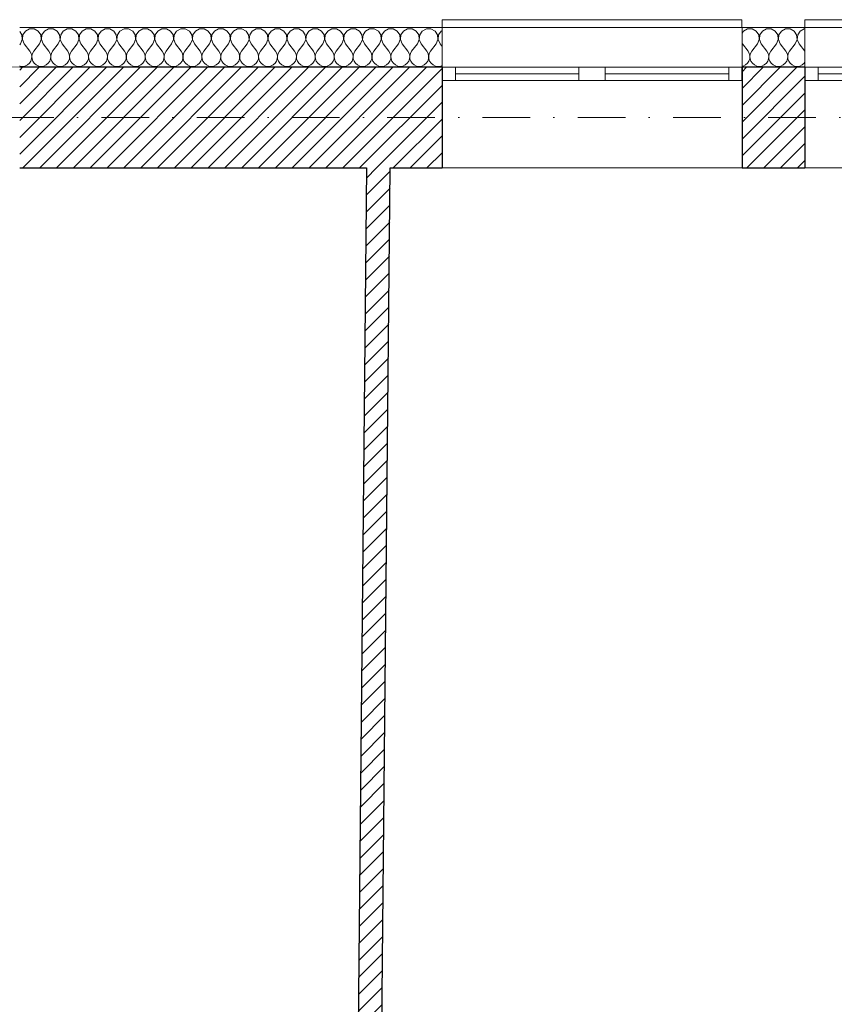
# Model space of a CAD drawing. Header units: millimetres. Extents: x 172139 to 266886, y 98118 to 138225.
# Tile 109 of 123: x 233776 to 236855, y 117985 to 121706. Entities that reach past the tile are written whole.
import ezdxf

# ---------------------------------------------------------------- set-up
doc = ezdxf.new("R2010")
doc.units = ezdxf.units.MM
doc.header["$MEASUREMENT"] = 0
doc.linetypes.add('Kropki i Kreski', pattern=[360, 180, -90, 0, -90])
for name, color, linetype in [('Konstrukcja - Siatki mod', 7, 'Continuous'), ('KR_INW', 7, 'Continuous'), ('NAPIS_SODON', 7, 'Continuous')]:
    doc.layers.add(name, color=color, linetype=linetype)
doc.layers.add('Konstrukcja - Siatki mod_Nr_pióra__48', color=7, linetype='Continuous', lineweight=15, true_color=0xa80f02)
doc.layers.add('KR_INW_Nr_pióra__102', color=7, linetype='Continuous', lineweight=5, true_color=0xcccccc)
for name, color, linetype, lineweight in [('KR_INW_Nr_pióra__101', 252, 'Continuous', 5), ('KR_INW_Nr_pióra__27', 7, 'Continuous', 25), ('KR_INW_Nr_pióra__47', 7, 'Continuous', 15), ('NAPIS_SODON_Nr_pióra__1', 7, 'Continuous', 13), ('Okna ArchiCADa_Nr_pióra__1', 7, 'Continuous', 13)]:
    doc.layers.add(name, color=color, linetype=linetype, lineweight=lineweight)
pattern_1 = [(45, (0, 0), (-31.819804, 31.819804), [])]

# ---------------------------------------------------------------- blocks, each defined once
blk = doc.blocks.new('Strop_1', base_point=(179225, 121523.3))
at = {"layer": 'NAPIS_SODON_Nr_pióra__1', "linetype": 'Continuous', "flags": 128}
blk.add_lwpolyline([(179225, 121523.3), (179225.9, 107003.8), (250898.3, 107008.3), (250897.4, 121527.8)], close=True, dxfattribs=at)
blk = doc.blocks.new('*X241')
at = {"layer": 'KR_INW_Nr_pióra__102', "linetype": 'Continuous'}
for p, q in [((233783.7, 121648.2), (233775.5, 121660.5)), ((233785.3, 121630.9), (233783.7, 121648.2)), ((233787.8, 121648.2), (233786.1, 121630.9)), ((233797.4, 121662.7), (233787.8, 121648.2)), ((233812.7, 121670.9), (233797.4, 121662.7)), ((233830.1, 121670.9), (233812.7, 121670.9)), ((233845.5, 121662.7), (233830.1, 121670.9)), ((233855.1, 121648.2), (233845.5, 121662.7)), ((233856.7, 121630.9), (233855.1, 121648.2)), ((233859.2, 121648.2), (233857.6, 121630.9)), ((233868.8, 121662.7), (233859.2, 121648.2)), ((233884.2, 121670.9), (233868.8, 121662.7)), ((233901.6, 121670.9), (233884.2, 121670.9)), ((233916.9, 121662.7), (233901.6, 121670.9)), ((233926.5, 121648.2), (233916.9, 121662.7)), ((233928.2, 121630.9), (233926.5, 121648.2)), ((233930.6, 121648.2), (233929, 121630.9)), ((233940.3, 121662.7), (233930.6, 121648.2)), ((233955.6, 121670.9), (233940.3, 121662.7)), ((233973, 121670.9), (233955.6, 121670.9)), ((233988.3, 121662.7), (233973, 121670.9)), ((233997.9, 121648.2), (233988.3, 121662.7)), ((233999.6, 121630.9), (233997.9, 121648.2)), ((234002.1, 121648.2), (234000.4, 121630.9)), ((234011.7, 121662.7), (234002.1, 121648.2)), ((234027, 121670.9), (234011.7, 121662.7)), ((234044.4, 121670.9), (234027, 121670.9)), ((234059.7, 121662.7), (234044.4, 121670.9)), ((234069.4, 121648.2), (234059.7, 121662.7)), ((234071, 121630.9), (234069.4, 121648.2)), ((234073.5, 121648.2), (234071.8, 121630.9)), ((234083.1, 121662.7), (234073.5, 121648.2)), ((234098.4, 121670.9), (234083.1, 121662.7)), ((234115.8, 121670.9), (234098.4, 121670.9)), ((234131.2, 121662.7), (234115.8, 121670.9)), ((234140.8, 121648.2), (234131.2, 121662.7)), ((234142.4, 121630.9), (234140.8, 121648.2)), ((234144.9, 121648.2), (234143.3, 121630.9)), ((234154.5, 121662.7), (234144.9, 121648.2)), ((234169.9, 121670.9), (234154.5, 121662.7)), ((234187.3, 121670.9), (234169.9, 121670.9)), ((234202.6, 121662.7), (234187.3, 121670.9)), ((234212.2, 121648.2), (234202.6, 121662.7)), ((234213.9, 121630.9), (234212.2, 121648.2)), ((234216.3, 121648.2), (234214.7, 121630.9)), ((234226, 121662.7), (234216.3, 121648.2)), ((234241.3, 121670.9), (234226, 121662.7)), ((234258.7, 121670.9), (234241.3, 121670.9)), ((234274, 121662.7), (234258.7, 121670.9)), ((234283.7, 121648.2), (234274, 121662.7)), ((234285.3, 121630.9), (234283.7, 121648.2)), ((234287.8, 121648.2), (234286.1, 121630.9)), ((234297.4, 121662.7), (234287.8, 121648.2)), ((234312.7, 121670.9), (234297.4, 121662.7)), ((234330.1, 121670.9), (234312.7, 121670.9)), ((234345.5, 121662.7), (234330.1, 121670.9)), ((234355.1, 121648.2), (234345.5, 121662.7)), ((234356.7, 121630.9), (234355.1, 121648.2)), ((234359.2, 121648.2), (234357.6, 121630.9)), ((234368.8, 121662.7), (234359.2, 121648.2)), ((234384.2, 121670.9), (234368.8, 121662.7)), ((234401.6, 121670.9), (234384.2, 121670.9)), ((234416.9, 121662.7), (234401.6, 121670.9)), ((234426.5, 121648.2), (234416.9, 121662.7)), ((234428.2, 121630.9), (234426.5, 121648.2)), ((234430.6, 121648.2), (234429, 121630.9)), ((234440.3, 121662.7), (234430.6, 121648.2)), ((234455.6, 121670.9), (234440.3, 121662.7)), ((234473, 121670.9), (234455.6, 121670.9)), ((234488.3, 121662.7), (234473, 121670.9)), ((234497.9, 121648.2), (234488.3, 121662.7)), ((234499.6, 121630.9), (234497.9, 121648.2)), ((234502.1, 121648.2), (234500.4, 121630.9)), ((234511.7, 121662.7), (234502.1, 121648.2)), ((234527, 121670.9), (234511.7, 121662.7)), ((234544.4, 121670.9), (234527, 121670.9)), ((234559.7, 121662.7), (234544.4, 121670.9)), ((234569.4, 121648.2), (234559.7, 121662.7)), ((234571, 121630.9), (234569.4, 121648.2)), ((234573.5, 121648.2), (234571.8, 121630.9)), ((234583.1, 121662.7), (234573.5, 121648.2)), ((234598.4, 121670.9), (234583.1, 121662.7)), ((234615.8, 121670.9), (234598.4, 121670.9)), ((234631.2, 121662.7), (234615.8, 121670.9)), ((234640.8, 121648.2), (234631.2, 121662.7)), ((234642.4, 121630.9), (234640.8, 121648.2)), ((234644.9, 121648.2), (234643.3, 121630.9)), ((234654.5, 121662.7), (234644.9, 121648.2)), ((234669.9, 121670.9), (234654.5, 121662.7)), ((234687.3, 121670.9), (234669.9, 121670.9)), ((234702.6, 121662.7), (234687.3, 121670.9)), ((234712.2, 121648.2), (234702.6, 121662.7)), ((234713.9, 121630.9), (234712.2, 121648.2)), ((234716.3, 121648.2), (234714.7, 121630.9)), ((234726, 121662.7), (234716.3, 121648.2)), ((234741.3, 121670.9), (234726, 121662.7)), ((234758.7, 121670.9), (234741.3, 121670.9)), ((234774, 121662.7), (234758.7, 121670.9)), ((234783.7, 121648.2), (234774, 121662.7)), ((234785.3, 121630.9), (234783.7, 121648.2)), ((234787.8, 121648.2), (234786.1, 121630.9)), ((234797.4, 121662.7), (234787.8, 121648.2)), ((234812.7, 121670.9), (234797.4, 121662.7)), ((234830.1, 121670.9), (234812.7, 121670.9)), ((234845.5, 121662.7), (234830.1, 121670.9)), ((234855.1, 121648.2), (234845.5, 121662.7)), ((234856.7, 121630.9), (234855.1, 121648.2)), ((234859.2, 121648.2), (234857.6, 121630.9)), ((234868.8, 121662.7), (234859.2, 121648.2)), ((234884.2, 121670.9), (234868.8, 121662.7)), ((234901.6, 121670.9), (234884.2, 121670.9)), ((234916.9, 121662.7), (234901.6, 121670.9)), ((234926.5, 121648.2), (234916.9, 121662.7)), ((234928.2, 121630.9), (234926.5, 121648.2)), ((234930.6, 121648.2), (234929, 121630.9)), ((234940.3, 121662.7), (234930.6, 121648.2)), ((234955.6, 121670.9), (234940.3, 121662.7)), ((234973, 121670.9), (234955.6, 121670.9)), ((234988.3, 121662.7), (234973, 121670.9)), ((234997.9, 121648.2), (234988.3, 121662.7)), ((234999.6, 121630.9), (234997.9, 121648.2)), ((235002.1, 121648.2), (235000.4, 121630.9)), ((235011.7, 121662.7), (235002.1, 121648.2)), ((235027, 121670.9), (235011.7, 121662.7)), ((235044.4, 121670.9), (235027, 121670.9)), ((235059.7, 121662.7), (235044.4, 121670.9)), ((235069.4, 121648.2), (235059.7, 121662.7)), ((235071, 121630.9), (235069.4, 121648.2)), ((235073.5, 121648.2), (235071.8, 121630.9)), ((235083.1, 121662.7), (235073.5, 121648.2)), ((235098.4, 121670.9), (235083.1, 121662.7)), ((235115.8, 121670.9), (235098.4, 121670.9)), ((235131.2, 121662.7), (235115.8, 121670.9)), ((235140.8, 121648.2), (235131.2, 121662.7)), ((235142.4, 121630.9), (235140.8, 121648.2)), ((235144.9, 121648.2), (235143.3, 121630.9)), ((235154.5, 121662.7), (235144.9, 121648.2)), ((235169.9, 121670.9), (235154.5, 121662.7)), ((235187.3, 121670.9), (235169.9, 121670.9)), ((235202.6, 121662.7), (235187.3, 121670.9)), ((235212.2, 121648.2), (235202.6, 121662.7)), ((235213.9, 121630.9), (235212.2, 121648.2)), ((235216.3, 121648.2), (235214.7, 121630.9)), ((235226, 121662.7), (235216.3, 121648.2)), ((235241.3, 121670.9), (235226, 121662.7)), ((235258.7, 121670.9), (235241.3, 121670.9)), ((235274, 121662.7), (235258.7, 121670.9)), ((235283.7, 121648.2), (235274, 121662.7)), ((235285.3, 121630.9), (235283.7, 121648.2)), ((235287.8, 121648.2), (235286.1, 121630.9)), ((235297.4, 121662.7), (235287.8, 121648.2)), ((235312.7, 121670.9), (235297.4, 121662.7)), ((235330.1, 121670.9), (235312.7, 121670.9)), ((235345.5, 121662.7), (235330.1, 121670.9)), ((235355.1, 121648.2), (235345.5, 121662.7)), ((235356.7, 121630.9), (235355.1, 121648.2)), ((235359.2, 121648.2), (235357.6, 121630.9)), ((235368.8, 121662.7), (235359.2, 121648.2)), ((235372.3, 121664.6), (235368.8, 121662.7)), ((233778.6, 121614.9), (233775.5, 121610.8)), ((233778.6, 121614.9), (233785.3, 121630.9)), ((233786.1, 121630.9), (233792.9, 121614.9)), ((233792.9, 121614.9), (233814.3, 121586.3)), ((233850, 121614.9), (233828.6, 121586.3)), ((233850, 121614.9), (233856.7, 121630.9)), ((233857.6, 121630.9), (233864.3, 121614.9)), ((233864.3, 121614.9), (233885.7, 121586.3)), ((233921.4, 121614.9), (233900, 121586.3)), ((233921.4, 121614.9), (233928.2, 121630.9)), ((233929, 121630.9), (233935.7, 121614.9)), ((233935.7, 121614.9), (233957.1, 121586.3)), ((233992.9, 121614.9), (233971.4, 121586.3)), ((233992.9, 121614.9), (233999.6, 121630.9)), ((234000.4, 121630.9), (234007.1, 121614.9)), ((234007.1, 121614.9), (234028.6, 121586.3)), ((234064.3, 121614.9), (234042.9, 121586.3)), ((234064.3, 121614.9), (234071, 121630.9)), ((234071.8, 121630.9), (234078.6, 121614.9)), ((234078.6, 121614.9), (234100, 121586.3)), ((234135.7, 121614.9), (234114.3, 121586.3)), ((234135.7, 121614.9), (234142.4, 121630.9)), ((234143.3, 121630.9), (234150, 121614.9)), ((234150, 121614.9), (234171.4, 121586.3)), ((234207.1, 121614.9), (234185.7, 121586.3)), ((234207.1, 121614.9), (234213.9, 121630.9)), ((234214.7, 121630.9), (234221.4, 121614.9)), ((234221.4, 121614.9), (234242.9, 121586.3)), ((234278.6, 121614.9), (234257.1, 121586.3)), ((234278.6, 121614.9), (234285.3, 121630.9)), ((234286.1, 121630.9), (234292.9, 121614.9)), ((234292.9, 121614.9), (234314.3, 121586.3)), ((234350, 121614.9), (234328.6, 121586.3)), ((234350, 121614.9), (234356.7, 121630.9)), ((234357.6, 121630.9), (234364.3, 121614.9)), ((234364.3, 121614.9), (234385.7, 121586.3)), ((234421.4, 121614.9), (234400, 121586.3)), ((234421.4, 121614.9), (234428.2, 121630.9)), ((234429, 121630.9), (234435.7, 121614.9)), ((234435.7, 121614.9), (234457.1, 121586.3)), ((234492.9, 121614.9), (234471.4, 121586.3)), ((234492.9, 121614.9), (234499.6, 121630.9)), ((234500.4, 121630.9), (234507.1, 121614.9)), ((234507.1, 121614.9), (234528.6, 121586.3)), ((234564.3, 121614.9), (234542.9, 121586.3)), ((234564.3, 121614.9), (234571, 121630.9)), ((234571.8, 121630.9), (234578.6, 121614.9)), ((234578.6, 121614.9), (234600, 121586.3)), ((234635.7, 121614.9), (234614.3, 121586.3)), ((234635.7, 121614.9), (234642.4, 121630.9)), ((234643.3, 121630.9), (234650, 121614.9)), ((234650, 121614.9), (234671.4, 121586.3)), ((234707.1, 121614.9), (234685.7, 121586.3)), ((234707.1, 121614.9), (234713.9, 121630.9)), ((234714.7, 121630.9), (234721.4, 121614.9)), ((234721.4, 121614.9), (234742.9, 121586.3)), ((234778.6, 121614.9), (234757.1, 121586.3)), ((234778.6, 121614.9), (234785.3, 121630.9)), ((234786.1, 121630.9), (234792.9, 121614.9)), ((234792.9, 121614.9), (234814.3, 121586.3)), ((234850, 121614.9), (234828.6, 121586.3)), ((234850, 121614.9), (234856.7, 121630.9)), ((234857.6, 121630.9), (234864.3, 121614.9)), ((234864.3, 121614.9), (234885.7, 121586.3)), ((234921.4, 121614.9), (234900, 121586.3)), ((234921.4, 121614.9), (234928.2, 121630.9)), ((234929, 121630.9), (234935.7, 121614.9)), ((234935.7, 121614.9), (234957.1, 121586.3)), ((234992.9, 121614.9), (234971.4, 121586.3)), ((234992.9, 121614.9), (234999.6, 121630.9)), ((235000.4, 121630.9), (235007.1, 121614.9)), ((235007.1, 121614.9), (235028.6, 121586.3)), ((235064.3, 121614.9), (235042.9, 121586.3)), ((235064.3, 121614.9), (235071, 121630.9)), ((235071.8, 121630.9), (235078.6, 121614.9)), ((235078.6, 121614.9), (235100, 121586.3)), ((235135.7, 121614.9), (235114.3, 121586.3)), ((235135.7, 121614.9), (235142.4, 121630.9)), ((235143.3, 121630.9), (235150, 121614.9)), ((235150, 121614.9), (235171.4, 121586.3)), ((235207.1, 121614.9), (235185.7, 121586.3)), ((235207.1, 121614.9), (235213.9, 121630.9)), ((235214.7, 121630.9), (235221.4, 121614.9)), ((235221.4, 121614.9), (235242.9, 121586.3)), ((235278.6, 121614.9), (235257.1, 121586.3)), ((235278.6, 121614.9), (235285.3, 121630.9)), ((235286.1, 121630.9), (235292.9, 121614.9)), ((235292.9, 121614.9), (235314.3, 121586.3)), ((235350, 121614.9), (235328.6, 121586.3)), ((235350, 121614.9), (235356.7, 121630.9)), ((235357.6, 121630.9), (235364.3, 121614.9)), ((235364.3, 121614.9), (235372.3, 121604.2)), ((233819.1, 121577.7), (233814.3, 121586.3)), ((233821.3, 121568.1), (233819.1, 121577.7)), ((233823.8, 121577.7), (233821.6, 121568.1)), ((233828.6, 121586.3), (233823.8, 121577.7)), ((233890.5, 121577.7), (233885.7, 121586.3)), ((233892.7, 121568.1), (233890.5, 121577.7)), ((233895.2, 121577.7), (233893, 121568.1)), ((233900, 121586.3), (233895.2, 121577.7)), ((233961.9, 121577.7), (233957.1, 121586.3)), ((233964.1, 121568.1), (233961.9, 121577.7)), ((233966.7, 121577.7), (233964.4, 121568.1)), ((233971.4, 121586.3), (233966.7, 121577.7)), ((234033.3, 121577.7), (234028.6, 121586.3)), ((234035.6, 121568.1), (234033.3, 121577.7)), ((234038.1, 121577.7), (234035.9, 121568.1)), ((234042.9, 121586.3), (234038.1, 121577.7)), ((234104.8, 121577.7), (234100, 121586.3)), ((234107, 121568.1), (234104.8, 121577.7)), ((234109.5, 121577.7), (234107.3, 121568.1)), ((234114.3, 121586.3), (234109.5, 121577.7)), ((234176.2, 121577.7), (234171.4, 121586.3)), ((234178.4, 121568.1), (234176.2, 121577.7)), ((234180.9, 121577.7), (234178.7, 121568.1)), ((234185.7, 121586.3), (234180.9, 121577.7)), ((234247.6, 121577.7), (234242.9, 121586.3)), ((234249.9, 121568.1), (234247.6, 121577.7)), ((234252.4, 121577.7), (234250.1, 121568.1)), ((234257.1, 121586.3), (234252.4, 121577.7)), ((234319.1, 121577.7), (234314.3, 121586.3)), ((234321.3, 121568.1), (234319.1, 121577.7)), ((234323.8, 121577.7), (234321.6, 121568.1)), ((234328.6, 121586.3), (234323.8, 121577.7)), ((234390.5, 121577.7), (234385.7, 121586.3)), ((234392.7, 121568.1), (234390.5, 121577.7)), ((234395.2, 121577.7), (234393, 121568.1)), ((234400, 121586.3), (234395.2, 121577.7)), ((234461.9, 121577.7), (234457.1, 121586.3)), ((234464.1, 121568.1), (234461.9, 121577.7)), ((234466.7, 121577.7), (234464.4, 121568.1)), ((234471.4, 121586.3), (234466.7, 121577.7)), ((234533.3, 121577.7), (234528.6, 121586.3)), ((234535.6, 121568.1), (234533.3, 121577.7)), ((234538.1, 121577.7), (234535.9, 121568.1)), ((234542.9, 121586.3), (234538.1, 121577.7)), ((234604.8, 121577.7), (234600, 121586.3)), ((234607, 121568.1), (234604.8, 121577.7)), ((234609.5, 121577.7), (234607.3, 121568.1)), ((234614.3, 121586.3), (234609.5, 121577.7)), ((234676.2, 121577.7), (234671.4, 121586.3)), ((234678.4, 121568.1), (234676.2, 121577.7)), ((234680.9, 121577.7), (234678.7, 121568.1)), ((234685.7, 121586.3), (234680.9, 121577.7)), ((234747.6, 121577.7), (234742.9, 121586.3)), ((234749.9, 121568.1), (234747.6, 121577.7)), ((234752.4, 121577.7), (234750.1, 121568.1)), ((234757.1, 121586.3), (234752.4, 121577.7)), ((234819.1, 121577.7), (234814.3, 121586.3)), ((234821.3, 121568.1), (234819.1, 121577.7)), ((234823.8, 121577.7), (234821.6, 121568.1)), ((234828.6, 121586.3), (234823.8, 121577.7)), ((234890.5, 121577.7), (234885.7, 121586.3)), ((234892.7, 121568.1), (234890.5, 121577.7)), ((234895.2, 121577.7), (234893, 121568.1)), ((234900, 121586.3), (234895.2, 121577.7)), ((234961.9, 121577.7), (234957.1, 121586.3)), ((234964.1, 121568.1), (234961.9, 121577.7)), ((234966.7, 121577.7), (234964.4, 121568.1)), ((234971.4, 121586.3), (234966.7, 121577.7)), ((235033.3, 121577.7), (235028.6, 121586.3)), ((235035.6, 121568.1), (235033.3, 121577.7)), ((235038.1, 121577.7), (235035.9, 121568.1)), ((235042.9, 121586.3), (235038.1, 121577.7)), ((235104.8, 121577.7), (235100, 121586.3)), ((235107, 121568.1), (235104.8, 121577.7)), ((235109.5, 121577.7), (235107.3, 121568.1)), ((235114.3, 121586.3), (235109.5, 121577.7)), ((235176.2, 121577.7), (235171.4, 121586.3)), ((235178.4, 121568.1), (235176.2, 121577.7)), ((235180.9, 121577.7), (235178.7, 121568.1)), ((235185.7, 121586.3), (235180.9, 121577.7)), ((235247.6, 121577.7), (235242.9, 121586.3)), ((235249.9, 121568.1), (235247.6, 121577.7)), ((235252.4, 121577.7), (235250.1, 121568.1)), ((235257.1, 121586.3), (235252.4, 121577.7)), ((235319.1, 121577.7), (235314.3, 121586.3)), ((235321.3, 121568.1), (235319.1, 121577.7)), ((235323.8, 121577.7), (235321.6, 121568.1)), ((235328.6, 121586.3), (235323.8, 121577.7)), ((233804.5, 121534.5), (233812.1, 121540.8)), ((233812.1, 121540.8), (233817.7, 121548.9)), ((233817.7, 121548.9), (233820.8, 121558.2)), ((233820.8, 121558.2), (233821.3, 121568.1)), ((233821.6, 121568.1), (233822.1, 121558.2)), ((233822.1, 121558.2), (233825.2, 121548.9)), ((233825.2, 121548.9), (233830.8, 121540.8)), ((233830.8, 121540.8), (233838.4, 121534.5)), ((233875.9, 121534.5), (233883.5, 121540.8)), ((233883.5, 121540.8), (233889.1, 121548.9)), ((233889.1, 121548.9), (233892.2, 121558.2)), ((233892.2, 121558.2), (233892.7, 121568.1)), ((233893, 121568.1), (233893.5, 121558.2)), ((233893.5, 121558.2), (233896.6, 121548.9)), ((233896.6, 121548.9), (233902.2, 121540.8)), ((233902.2, 121540.8), (233909.8, 121534.5)), ((233947.3, 121534.5), (233954.9, 121540.8)), ((233954.9, 121540.8), (233960.5, 121548.9)), ((233960.5, 121548.9), (233963.7, 121558.2)), ((233963.7, 121558.2), (233964.1, 121568.1)), ((233964.4, 121568.1), (233964.9, 121558.2)), ((233964.9, 121558.2), (233968.1, 121548.9)), ((233968.1, 121548.9), (233973.6, 121540.8)), ((233973.6, 121540.8), (233981.2, 121534.5)), ((234018.8, 121534.5), (234026.4, 121540.8)), ((234026.4, 121540.8), (234031.9, 121548.9)), ((234031.9, 121548.9), (234035.1, 121558.2)), ((234035.1, 121558.2), (234035.6, 121568.1)), ((234035.9, 121568.1), (234036.3, 121558.2)), ((234036.3, 121558.2), (234039.5, 121548.9)), ((234039.5, 121548.9), (234045.1, 121540.8)), ((234045.1, 121540.8), (234052.7, 121534.5)), ((234090.2, 121534.5), (234097.8, 121540.8)), ((234097.8, 121540.8), (234103.4, 121548.9)), ((234103.4, 121548.9), (234106.5, 121558.2)), ((234106.5, 121558.2), (234107, 121568.1)), ((234107.3, 121568.1), (234107.8, 121558.2)), ((234107.8, 121558.2), (234110.9, 121548.9)), ((234110.9, 121548.9), (234116.5, 121540.8)), ((234116.5, 121540.8), (234124.1, 121534.5)), ((234161.6, 121534.5), (234169.2, 121540.8)), ((234169.2, 121540.8), (234174.8, 121548.9)), ((234174.8, 121548.9), (234177.9, 121558.2)), ((234177.9, 121558.2), (234178.4, 121568.1)), ((234178.7, 121568.1), (234179.2, 121558.2)), ((234179.2, 121558.2), (234182.3, 121548.9)), ((234182.3, 121548.9), (234187.9, 121540.8)), ((234187.9, 121540.8), (234195.5, 121534.5)), ((234233.1, 121534.5), (234240.6, 121540.8)), ((234240.6, 121540.8), (234246.2, 121548.9)), ((234246.2, 121548.9), (234249.4, 121558.2)), ((234249.4, 121558.2), (234249.9, 121568.1)), ((234250.1, 121568.1), (234250.6, 121558.2)), ((234250.6, 121558.2), (234253.8, 121548.9)), ((234253.8, 121548.9), (234259.4, 121540.8)), ((234259.4, 121540.8), (234266.9, 121534.5)), ((234304.5, 121534.5), (234312.1, 121540.8)), ((234312.1, 121540.8), (234317.7, 121548.9)), ((234317.7, 121548.9), (234320.8, 121558.2)), ((234320.8, 121558.2), (234321.3, 121568.1)), ((234321.6, 121568.1), (234322.1, 121558.2)), ((234322.1, 121558.2), (234325.2, 121548.9)), ((234325.2, 121548.9), (234330.8, 121540.8)), ((234330.8, 121540.8), (234338.4, 121534.5)), ((234375.9, 121534.5), (234383.5, 121540.8)), ((234383.5, 121540.8), (234389.1, 121548.9)), ((234389.1, 121548.9), (234392.2, 121558.2)), ((234392.2, 121558.2), (234392.7, 121568.1)), ((234393, 121568.1), (234393.5, 121558.2)), ((234393.5, 121558.2), (234396.6, 121548.9)), ((234396.6, 121548.9), (234402.2, 121540.8)), ((234402.2, 121540.8), (234409.8, 121534.5)), ((234447.3, 121534.5), (234454.9, 121540.8)), ((234454.9, 121540.8), (234460.5, 121548.9)), ((234460.5, 121548.9), (234463.7, 121558.2)), ((234463.7, 121558.2), (234464.1, 121568.1)), ((234464.4, 121568.1), (234464.9, 121558.2)), ((234464.9, 121558.2), (234468.1, 121548.9)), ((234468.1, 121548.9), (234473.6, 121540.8)), ((234473.6, 121540.8), (234481.2, 121534.5)), ((234518.8, 121534.5), (234526.4, 121540.8)), ((234526.4, 121540.8), (234531.9, 121548.9)), ((234531.9, 121548.9), (234535.1, 121558.2)), ((234535.1, 121558.2), (234535.6, 121568.1)), ((234535.9, 121568.1), (234536.3, 121558.2)), ((234536.3, 121558.2), (234539.5, 121548.9)), ((234539.5, 121548.9), (234545.1, 121540.8)), ((234545.1, 121540.8), (234552.7, 121534.5)), ((234590.2, 121534.5), (234597.8, 121540.8)), ((234597.8, 121540.8), (234603.4, 121548.9)), ((234603.4, 121548.9), (234606.5, 121558.2)), ((234606.5, 121558.2), (234607, 121568.1)), ((234607.3, 121568.1), (234607.8, 121558.2)), ((234607.8, 121558.2), (234610.9, 121548.9)), ((234610.9, 121548.9), (234616.5, 121540.8)), ((234616.5, 121540.8), (234624.1, 121534.5)), ((234661.6, 121534.5), (234669.2, 121540.8)), ((234669.2, 121540.8), (234674.8, 121548.9)), ((234674.8, 121548.9), (234677.9, 121558.2)), ((234677.9, 121558.2), (234678.4, 121568.1)), ((234678.7, 121568.1), (234679.2, 121558.2)), ((234679.2, 121558.2), (234682.3, 121548.9)), ((234682.3, 121548.9), (234687.9, 121540.8)), ((234687.9, 121540.8), (234695.5, 121534.5)), ((234733.1, 121534.5), (234740.6, 121540.8)), ((234740.6, 121540.8), (234746.2, 121548.9)), ((234746.2, 121548.9), (234749.4, 121558.2)), ((234749.4, 121558.2), (234749.9, 121568.1)), ((234750.1, 121568.1), (234750.6, 121558.2)), ((234750.6, 121558.2), (234753.8, 121548.9)), ((234753.8, 121548.9), (234759.4, 121540.8)), ((234759.4, 121540.8), (234766.9, 121534.5)), ((234804.5, 121534.5), (234812.1, 121540.8)), ((234812.1, 121540.8), (234817.7, 121548.9)), ((234817.7, 121548.9), (234820.8, 121558.2)), ((234820.8, 121558.2), (234821.3, 121568.1)), ((234821.6, 121568.1), (234822.1, 121558.2)), ((234822.1, 121558.2), (234825.2, 121548.9)), ((234825.2, 121548.9), (234830.8, 121540.8)), ((234830.8, 121540.8), (234838.4, 121534.5)), ((234875.9, 121534.5), (234883.5, 121540.8)), ((234883.5, 121540.8), (234889.1, 121548.9)), ((234889.1, 121548.9), (234892.2, 121558.2)), ((234892.2, 121558.2), (234892.7, 121568.1)), ((234893, 121568.1), (234893.5, 121558.2)), ((234893.5, 121558.2), (234896.6, 121548.9)), ((234896.6, 121548.9), (234902.2, 121540.8)), ((234902.2, 121540.8), (234909.8, 121534.5)), ((234947.3, 121534.5), (234954.9, 121540.8)), ((234954.9, 121540.8), (234960.5, 121548.9)), ((234960.5, 121548.9), (234963.7, 121558.2)), ((234963.7, 121558.2), (234964.1, 121568.1)), ((234964.4, 121568.1), (234964.9, 121558.2)), ((234964.9, 121558.2), (234968.1, 121548.9)), ((234968.1, 121548.9), (234973.6, 121540.8)), ((234973.6, 121540.8), (234981.2, 121534.5)), ((235018.8, 121534.5), (235026.4, 121540.8)), ((235026.4, 121540.8), (235031.9, 121548.9)), ((235031.9, 121548.9), (235035.1, 121558.2)), ((235035.1, 121558.2), (235035.6, 121568.1)), ((235035.9, 121568.1), (235036.3, 121558.2)), ((235036.3, 121558.2), (235039.5, 121548.9)), ((235039.5, 121548.9), (235045.1, 121540.8)), ((235045.1, 121540.8), (235052.7, 121534.5)), ((235090.2, 121534.5), (235097.8, 121540.8)), ((235097.8, 121540.8), (235103.4, 121548.9)), ((235103.4, 121548.9), (235106.5, 121558.2)), ((235106.5, 121558.2), (235107, 121568.1)), ((235107.3, 121568.1), (235107.8, 121558.2)), ((235107.8, 121558.2), (235110.9, 121548.9)), ((235110.9, 121548.9), (235116.5, 121540.8)), ((235116.5, 121540.8), (235124.1, 121534.5)), ((235161.6, 121534.5), (235169.2, 121540.8)), ((235169.2, 121540.8), (235174.8, 121548.9)), ((235174.8, 121548.9), (235177.9, 121558.2)), ((235177.9, 121558.2), (235178.4, 121568.1)), ((235178.7, 121568.1), (235179.2, 121558.2)), ((235179.2, 121558.2), (235182.3, 121548.9)), ((235182.3, 121548.9), (235187.9, 121540.8)), ((235187.9, 121540.8), (235195.5, 121534.5)), ((235233.1, 121534.5), (235240.6, 121540.8)), ((235240.6, 121540.8), (235246.2, 121548.9)), ((235246.2, 121548.9), (235249.4, 121558.2)), ((235249.4, 121558.2), (235249.9, 121568.1)), ((235250.1, 121568.1), (235250.6, 121558.2)), ((235250.6, 121558.2), (235253.8, 121548.9)), ((235253.8, 121548.9), (235259.4, 121540.8)), ((235259.4, 121540.8), (235266.9, 121534.5)), ((235304.5, 121534.5), (235312.1, 121540.8)), ((235312.1, 121540.8), (235317.7, 121548.9)), ((235317.7, 121548.9), (235320.8, 121558.2)), ((235320.8, 121558.2), (235321.3, 121568.1)), ((235321.6, 121568.1), (235322.1, 121558.2)), ((235322.1, 121558.2), (235325.2, 121548.9)), ((235325.2, 121548.9), (235330.8, 121540.8)), ((235330.8, 121540.8), (235338.4, 121534.5)), ((233775.5, 121530.7), (233776, 121530.5)), ((233776, 121530.5), (233785.7, 121529.2)), ((233785.7, 121529.2), (233795.5, 121530.5)), ((233795.5, 121530.5), (233804.5, 121534.5)), ((233838.4, 121534.5), (233847.4, 121530.5)), ((233847.4, 121530.5), (233857.1, 121529.2)), ((233857.1, 121529.2), (233866.9, 121530.5)), ((233866.9, 121530.5), (233875.9, 121534.5)), ((233909.8, 121534.5), (233918.8, 121530.5)), ((233918.8, 121530.5), (233928.6, 121529.2)), ((233928.6, 121529.2), (233938.3, 121530.5)), ((233938.3, 121530.5), (233947.3, 121534.5)), ((233981.2, 121534.5), (233990.2, 121530.5)), ((233990.2, 121530.5), (234000, 121529.2)), ((234000, 121529.2), (234009.8, 121530.5)), ((234009.8, 121530.5), (234018.8, 121534.5)), ((234052.7, 121534.5), (234061.7, 121530.5)), ((234061.7, 121530.5), (234071.4, 121529.2)), ((234071.4, 121529.2), (234081.2, 121530.5)), ((234081.2, 121530.5), (234090.2, 121534.5)), ((234124.1, 121534.5), (234133.1, 121530.5)), ((234133.1, 121530.5), (234142.9, 121529.2)), ((234142.9, 121529.2), (234152.6, 121530.5)), ((234152.6, 121530.5), (234161.6, 121534.5)), ((234195.5, 121534.5), (234204.5, 121530.5)), ((234204.5, 121530.5), (234214.3, 121529.2)), ((234214.3, 121529.2), (234224, 121530.5)), ((234224, 121530.5), (234233.1, 121534.5)), ((234266.9, 121534.5), (234276, 121530.5)), ((234276, 121530.5), (234285.7, 121529.2)), ((234285.7, 121529.2), (234295.5, 121530.5)), ((234295.5, 121530.5), (234304.5, 121534.5)), ((234338.4, 121534.5), (234347.4, 121530.5)), ((234347.4, 121530.5), (234357.1, 121529.2)), ((234357.1, 121529.2), (234366.9, 121530.5)), ((234366.9, 121530.5), (234375.9, 121534.5)), ((234409.8, 121534.5), (234418.8, 121530.5)), ((234418.8, 121530.5), (234428.6, 121529.2)), ((234428.6, 121529.2), (234438.3, 121530.5)), ((234438.3, 121530.5), (234447.3, 121534.5)), ((234481.2, 121534.5), (234490.2, 121530.5)), ((234490.2, 121530.5), (234500, 121529.2)), ((234500, 121529.2), (234509.8, 121530.5)), ((234509.8, 121530.5), (234518.8, 121534.5)), ((234552.7, 121534.5), (234561.7, 121530.5)), ((234561.7, 121530.5), (234571.4, 121529.2)), ((234571.4, 121529.2), (234581.2, 121530.5)), ((234581.2, 121530.5), (234590.2, 121534.5)), ((234624.1, 121534.5), (234633.1, 121530.5)), ((234633.1, 121530.5), (234642.9, 121529.2)), ((234642.9, 121529.2), (234652.6, 121530.5)), ((234652.6, 121530.5), (234661.6, 121534.5)), ((234695.5, 121534.5), (234704.5, 121530.5)), ((234704.5, 121530.5), (234714.3, 121529.2)), ((234714.3, 121529.2), (234724, 121530.5)), ((234724, 121530.5), (234733.1, 121534.5)), ((234766.9, 121534.5), (234776, 121530.5)), ((234776, 121530.5), (234785.7, 121529.2)), ((234785.7, 121529.2), (234795.5, 121530.5)), ((234795.5, 121530.5), (234804.5, 121534.5)), ((234838.4, 121534.5), (234847.4, 121530.5)), ((234847.4, 121530.5), (234857.1, 121529.2)), ((234857.1, 121529.2), (234866.9, 121530.5)), ((234866.9, 121530.5), (234875.9, 121534.5)), ((234909.8, 121534.5), (234918.8, 121530.5)), ((234918.8, 121530.5), (234928.6, 121529.2)), ((234928.6, 121529.2), (234938.3, 121530.5)), ((234938.3, 121530.5), (234947.3, 121534.5)), ((234981.2, 121534.5), (234990.2, 121530.5)), ((234990.2, 121530.5), (235000, 121529.2)), ((235000, 121529.2), (235009.8, 121530.5)), ((235009.8, 121530.5), (235018.8, 121534.5)), ((235052.7, 121534.5), (235061.7, 121530.5)), ((235061.7, 121530.5), (235071.4, 121529.2)), ((235071.4, 121529.2), (235081.2, 121530.5)), ((235081.2, 121530.5), (235090.2, 121534.5)), ((235124.1, 121534.5), (235133.1, 121530.5)), ((235133.1, 121530.5), (235142.9, 121529.2)), ((235142.9, 121529.2), (235152.6, 121530.5)), ((235152.6, 121530.5), (235161.6, 121534.5)), ((235195.5, 121534.5), (235204.5, 121530.5)), ((235204.5, 121530.5), (235214.3, 121529.2)), ((235214.3, 121529.2), (235224, 121530.5)), ((235224, 121530.5), (235233.1, 121534.5)), ((235266.9, 121534.5), (235276, 121530.5)), ((235276, 121530.5), (235285.7, 121529.2)), ((235285.7, 121529.2), (235295.5, 121530.5)), ((235295.5, 121530.5), (235304.5, 121534.5)), ((235338.4, 121534.5), (235347.4, 121530.5)), ((235347.4, 121530.5), (235357.1, 121529.2)), ((235357.1, 121529.2), (235366.9, 121530.5)), ((235366.9, 121530.5), (235372.3, 121532.9))]:
    blk.add_line(p, q, dxfattribs=at)
blk = doc.blocks.new('*X242')
at = {"layer": 'KR_INW_Nr_pióra__102', "linetype": 'Continuous'}
for p, q in [((236511.7, 121662.7), (236505.8, 121653.8)), ((236527, 121670.9), (236511.7, 121662.7)), ((236544.4, 121670.9), (236527, 121670.9)), ((236559.7, 121662.7), (236544.4, 121670.9)), ((236569.4, 121648.2), (236559.7, 121662.7)), ((236571, 121630.9), (236569.4, 121648.2)), ((236573.5, 121648.2), (236571.8, 121630.9)), ((236583.1, 121662.7), (236573.5, 121648.2)), ((236598.4, 121670.9), (236583.1, 121662.7)), ((236615.8, 121670.9), (236598.4, 121670.9)), ((236631.2, 121662.7), (236615.8, 121670.9)), ((236640.8, 121648.2), (236631.2, 121662.7)), ((236642.4, 121630.9), (236640.8, 121648.2)), ((236644.9, 121648.2), (236643.3, 121630.9)), ((236654.5, 121662.7), (236644.9, 121648.2)), ((236669.9, 121670.9), (236654.5, 121662.7)), ((236687.3, 121670.9), (236669.9, 121670.9)), ((236702.6, 121662.7), (236687.3, 121670.9)), ((236712.2, 121648.2), (236702.6, 121662.7)), ((236713.9, 121630.9), (236712.2, 121648.2)), ((236716.3, 121648.2), (236714.7, 121630.9)), ((236726, 121662.7), (236716.3, 121648.2)), ((236741.3, 121670.9), (236726, 121662.7)), ((236743.2, 121670.9), (236741.3, 121670.9)), ((236505.8, 121618.2), (236507.1, 121614.9)), ((236507.1, 121614.9), (236528.6, 121586.3)), ((236564.3, 121614.9), (236542.9, 121586.3)), ((236564.3, 121614.9), (236571, 121630.9)), ((236571.8, 121630.9), (236578.6, 121614.9)), ((236578.6, 121614.9), (236600, 121586.3)), ((236635.7, 121614.9), (236614.3, 121586.3)), ((236635.7, 121614.9), (236642.4, 121630.9)), ((236643.3, 121630.9), (236650, 121614.9)), ((236650, 121614.9), (236671.4, 121586.3)), ((236707.1, 121614.9), (236685.7, 121586.3)), ((236707.1, 121614.9), (236713.9, 121630.9)), ((236714.7, 121630.9), (236721.4, 121614.9)), ((236721.4, 121614.9), (236742.9, 121586.3)), ((236533.3, 121577.7), (236528.6, 121586.3)), ((236535.6, 121568.1), (236533.3, 121577.7)), ((236538.1, 121577.7), (236535.9, 121568.1)), ((236542.9, 121586.3), (236538.1, 121577.7)), ((236604.8, 121577.7), (236600, 121586.3)), ((236607, 121568.1), (236604.8, 121577.7)), ((236609.5, 121577.7), (236607.3, 121568.1)), ((236614.3, 121586.3), (236609.5, 121577.7)), ((236676.2, 121577.7), (236671.4, 121586.3)), ((236678.4, 121568.1), (236676.2, 121577.7)), ((236680.9, 121577.7), (236678.7, 121568.1)), ((236685.7, 121586.3), (236680.9, 121577.7)), ((236743.2, 121585.6), (236742.9, 121586.3)), ((236518.8, 121534.5), (236526.4, 121540.8)), ((236526.4, 121540.8), (236531.9, 121548.9)), ((236531.9, 121548.9), (236535.1, 121558.2)), ((236535.1, 121558.2), (236535.6, 121568.1)), ((236535.9, 121568.1), (236536.3, 121558.2)), ((236536.3, 121558.2), (236539.5, 121548.9)), ((236539.5, 121548.9), (236545.1, 121540.8)), ((236545.1, 121540.8), (236552.7, 121534.5)), ((236590.2, 121534.5), (236597.8, 121540.8)), ((236597.8, 121540.8), (236603.4, 121548.9)), ((236603.4, 121548.9), (236606.5, 121558.2)), ((236606.5, 121558.2), (236607, 121568.1)), ((236607.3, 121568.1), (236607.8, 121558.2)), ((236607.8, 121558.2), (236610.9, 121548.9)), ((236610.9, 121548.9), (236616.5, 121540.8)), ((236616.5, 121540.8), (236624.1, 121534.5)), ((236661.6, 121534.5), (236669.2, 121540.8)), ((236669.2, 121540.8), (236674.8, 121548.9)), ((236674.8, 121548.9), (236677.9, 121558.2)), ((236677.9, 121558.2), (236678.4, 121568.1)), ((236678.7, 121568.1), (236679.2, 121558.2)), ((236679.2, 121558.2), (236682.3, 121548.9)), ((236682.3, 121548.9), (236687.9, 121540.8)), ((236687.9, 121540.8), (236695.5, 121534.5)), ((236733.1, 121534.5), (236740.6, 121540.8)), ((236740.6, 121540.8), (236743.2, 121544.6)), ((236505.8, 121530), (236509.8, 121530.5)), ((236509.8, 121530.5), (236518.8, 121534.5)), ((236552.7, 121534.5), (236561.7, 121530.5)), ((236561.7, 121530.5), (236571.4, 121529.2)), ((236571.4, 121529.2), (236581.2, 121530.5)), ((236581.2, 121530.5), (236590.2, 121534.5)), ((236624.1, 121534.5), (236633.1, 121530.5)), ((236633.1, 121530.5), (236642.9, 121529.2)), ((236642.9, 121529.2), (236652.6, 121530.5)), ((236652.6, 121530.5), (236661.6, 121534.5)), ((236695.5, 121534.5), (236704.5, 121530.5)), ((236704.5, 121530.5), (236714.3, 121529.2)), ((236714.3, 121529.2), (236724, 121530.5)), ((236724, 121530.5), (236733.1, 121534.5))]:
    blk.add_line(p, q, dxfattribs=at)
blk = doc.blocks.new('Okno podwójne 19_2')
at = {"layer": 'Okna ArchiCADa_Nr_pióra__1', "linetype": 'Continuous'}
for p, q in [((-566.75, 330), (566.75, 330)), ((-566.75, 0), (-516.75, 0)), ((-566.75, -50), (-566.75, 0)), ((-516.75, 0), (-516.75, -50)), ((-516.75, 0), (-50, 0)), ((-50, -50), (-50, 0)), ((-50, 0), (0, 0)), ((0, 0), (50, 0)), ((50, 0), (50, -50)), ((50, 0), (516.75, 0)), ((516.75, -50), (516.75, 0)), ((516.75, 0), (566.75, 0)), ((566.75, -50), (566.75, 0)), ((-516.75, -25), (-50, -25)), ((50, -25), (516.75, -25)), ((-516.75, -50), (-566.75, -50)), ((-50, -50), (-516.75, -50)), ((0, -50), (-50, -50)), ((50, -50), (0, -50)), ((516.75, -50), (50, -50)), ((566.75, -50), (516.75, -50)), ((-566.75, -200), (566.75, -200)), ((-566.75, -200), (-566.75, -230)), ((566.75, -230), (566.75, -200)), ((-566.75, -230), (566.75, -230))]:
    blk.add_line(p, q, dxfattribs=at)
blk = doc.blocks.new('Ściana_22', base_point=(231153.4, 121675.6))
at = {"layer": 'KR_INW_Nr_pióra__101', "linetype": 'Continuous'}
h = blk.add_hatch(dxfattribs=at)
h.set_pattern_fill('Cegła_licówka', color=256, style=0, pattern_type=2)
h.set_pattern_definition(pattern_1)
h.paths.add_polyline_path([(233775.5, 121425.6), (233775.5, 121375.6), (233775.5, 121145.6), (235372.3, 121145.6), (235372.3, 121475.6), (235372.3, 121525.6), (233775.5, 121525.6)])
h = blk.add_hatch(dxfattribs=at)
h.set_pattern_fill('Cegła_licówka', color=256, style=0, pattern_type=2)
h.set_pattern_definition(pattern_1)
h.paths.add_polyline_path([(236505.8, 121145.6), (236743.2, 121145.6), (236743.2, 121475.6), (236743.2, 121525.6), (236505.8, 121525.6), (236505.8, 121475.6)])
at = {"layer": 'KR_INW_Nr_pióra__27', "linetype": 'Continuous'}
for p, q in [((235372.3, 121525.6), (233775.5, 121525.6)), ((235372.3, 121525.6), (235372.3, 121475.6)), ((236743.2, 121525.6), (236505.8, 121525.6)), ((236505.8, 121525.6), (236505.8, 121475.6)), ((236743.2, 121525.6), (236743.2, 121475.6)), ((235372.3, 121475.6), (235372.3, 121145.6)), ((236505.8, 121475.6), (236505.8, 121145.6)), ((236743.2, 121475.6), (236743.2, 121145.6))]:
    blk.add_line(p, q, dxfattribs=at)
at = {"layer": 'KR_INW_Nr_pióra__27', "linetype": 'Continuous', "flags": 128}
for points in [[(233775.5, 121145.6), (235086.2, 121145.6)], [(235176.2, 121145.6), (235372.3, 121145.6)], [(236505.8, 121145.6), (236743.2, 121145.6)]]:
    blk.add_lwpolyline(points, dxfattribs=at)
at = {"layer": 'KR_INW_Nr_pióra__47', "linetype": 'Continuous'}
for p, q in [((235372.3, 121675.6), (235372.3, 121525.6)), ((236505.8, 121675.6), (236505.8, 121525.6)), ((236743.2, 121675.6), (236743.2, 121525.6))]:
    blk.add_line(p, q, dxfattribs=at)
at = {"layer": 'KR_INW_Nr_pióra__47', "linetype": 'Continuous', "flags": 128}
for points in [[(235372.3, 121675.6), (233775.5, 121675.6)], [(236743.2, 121675.6), (236505.8, 121675.6)]]:
    blk.add_lwpolyline(points, dxfattribs=at)
at = {"layer": 'KR_INW'}
for name in ['*X241', '*X242']:
    blk.add_blockref(name, (0, 0), dxfattribs=at)
at = {"layer": 'Okna ArchiCADa_Nr_pióra__1', "linetype": 'Continuous', "xscale": -1, "zscale": 1000, "rotation": 180}
for p in [(235939, 121475.6), (237310, 121475.6)]:
    blk.add_blockref('Okno podwójne 19_2', p, dxfattribs=at)
blk = doc.blocks.new('Ściana_34', base_point=(235091.4, 121675.6))
at = {"layer": 'KR_INW_Nr_pióra__101', "linetype": 'Continuous'}
h = blk.add_hatch(dxfattribs=at)
h.set_pattern_fill('Cegła_licówka', color=256, style=0, pattern_type=2)
h.set_pattern_definition(pattern_1)
h.paths.add_polyline_path([(235045.7, 116979), (235135.7, 116978.1), (235176.2, 121145.6), (235086.2, 121145.6)])
at = {"layer": 'KR_INW_Nr_pióra__27', "linetype": 'Continuous', "flags": 128}
for points in [[(235086.2, 121145.6), (235045.7, 116979)], [(235135.7, 116978.1), (235176.2, 121145.6)]]:
    blk.add_lwpolyline(points, dxfattribs=at)
blk = doc.blocks.new('Standardowy znacznik siatki_10')
at = {"layer": 'Konstrukcja - Siatki mod_Nr_pióra__48', "linetype": 'Kropki i Kreski'}
blk.add_line((1000, 0), (72912, 0), dxfattribs=at)

msp = doc.modelspace()

# ---------------------------------------------------------------- block references
at = {"layer": 'Konstrukcja - Siatki mod', "color": 8, "linetype": 'Continuous', "lineweight": 13, "zscale": 1000}
msp.add_blockref('Standardowy znacznik siatki_10', (177989.3, 121335.6), dxfattribs=at)
at = {"layer": 'KR_INW'}
for name, p in [('Ściana_22', (231153.4, 121675.6)), ('Ściana_34', (235091.4, 121675.6))]:
    msp.add_blockref(name, p, dxfattribs=at)
at = {"layer": 'NAPIS_SODON', "linetype": 'Continuous'}
msp.add_blockref('Strop_1', (179225, 121523.3), dxfattribs=at)

doc.saveas('drawing.dxf')
